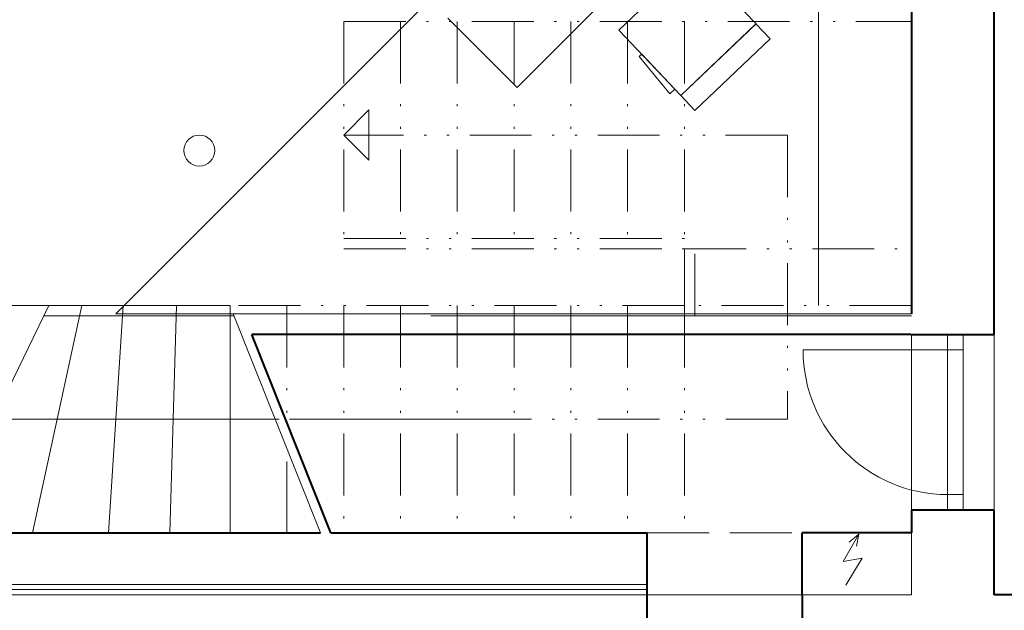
# Model space of a CAD drawing. Header units: metres. Extents: x -115250 to 1551995, y -140807 to 374743.
# Tile 76 of 205: x 112207 to 116976, y 69884 to 72742. Entities that reach past the tile are written whole.
import ezdxf

# ---------------------------------------------------------------- set-up
doc = ezdxf.new("R2010")
doc.units = ezdxf.units.M
doc.header["$LTSCALE"] = 100
doc.linetypes.add('0101aČÁRKOVANÁ', pattern=[4, 3, -1])
doc.linetypes.add('0103aDVOJČERCHOVANÁ', pattern=[6.2, 3, -1, 0.1, -1, 0.1, -1])
for name, color, linetype, lineweight in [('010-tenka', 10, 'Continuous', 15), ('910-dvere', 7, 'Continuous', 15), ('910-okno nad rovinou řezu', 7, '0101aČÁRKOVANÁ', 15), ('910-tenka', 4, 'Continuous', 15), ('910-tlusta', 6, 'Continuous', 40)]:
    doc.layers.add(name, color=color, linetype=linetype, lineweight=lineweight)
doc.layers.add('910-srafa', color=8, linetype='Continuous', lineweight=9, transparency=0.5)

msp = doc.modelspace()

# ---------------------------------------------------------------- linework, layer by layer
at = {"layer": '010-tenka', "color": 0, "flags": 128}
msp.add_lwpolyline([(113463.2, 70809.3), (112080.4, 70809.3)], dxfattribs=at)
at = {"layer": '910-dvere', "color": 0, "linetype": 'Continuous'}
for p, q in [((116526.7, 70369.3), (116526.7, 71219.3)), ((116701.7, 71219.3), (116701.7, 70369.3)), ((116776.7, 70369.3), (116776.7, 71219.3)), ((116926.7, 70369.3), (116926.7, 71219.3)), ((116776.7, 71144.3), (116001.7, 71144.3)), ((116701.7, 70444.3), (116776.7, 70444.3)), ((116526.7, 70259.3), (116526.7, 69959.3)), ((116195.9, 70119.9), (116271.2, 70253.1)), ((116271.2, 70253.1), (116224.3, 70213.7)), ((116271.2, 70253.1), (116260.8, 70194.2)), ((116288.4, 70137.1), (116195.9, 70119.9)), ((116208.5, 70005.5), (116288.4, 70137.1)), ((115246.7, 69984.3), (109751.7, 69984.3)), ((115246.7, 70009.3), (109776.7, 70009.3)), ((115996.7, 69959.3), (115246.7, 69959.3))]:
    msp.add_line(p, q, dxfattribs=at)
msp.add_arc((116701.7, 71144.3), 700, 180.0007, 269.9983, dxfattribs=at)
at = {"layer": '910-okno nad rovinou řezu'}
msp.add_line((115246.7, 70259.3), (115996.7, 70259.3), dxfattribs=at)
at = {"layer": '910-srafa'}
for p, q in [((114616.8, 72414.6), (116011.5, 73809.3)), ((116076.7, 73809.3), (116076.7, 71359.3)), ((115109, 72692.2), (115474.1, 73038.8)), ((115474.1, 73038.8), (115773.9, 72723)), ((115408.9, 72376.4), (115109, 72692.2)), ((115773.9, 72723), (115408.9, 72376.4)), ((115773.6, 72722.7), (115408.9, 72376.4)), ((115842.5, 72650.1), (115773.6, 72722.7)), ((115477.8, 72303.8), (115842.5, 72650.1)), ((115208, 72564.3), (115220.1, 72575.8)), ((115208, 72564.3), (115220.1, 72575.8)), ((115356.7, 72383.6), (115208, 72564.3)), ((115356.7, 72383.6), (115208, 72564.3)), ((115220.1, 72575.8), (115380.8, 72406.5)), ((115220.1, 72575.8), (115380.8, 72406.5)), ((115380.8, 72406.5), (115356.7, 72383.6)), ((115408.9, 72376.4), (115477.8, 72303.8))]:
    msp.add_line(p, q, dxfattribs=at)
at = {"layer": '910-srafa', "flags": 128}
msp.add_lwpolyline([(116526.7, 71319.4), (112673.2, 71319.4), (115764.5, 74409.3), (116526.7, 74409.3)], close=True, dxfattribs=at)
msp.add_lwpolyline([(114280.9, 72750.5), (114616.8, 72414.6)], dxfattribs=at)
at = {"layer": '910-tenka', "color": 0, "linetype": '0103aDVOJČERCHOVANÁ'}
for p, q in [((113776.7, 72734.3), (113776.7, 71634.3)), ((114051.7, 72734.3), (114051.7, 71634.3)), ((114326.7, 72734.3), (114326.7, 71634.3)), ((114601.7, 72734.3), (114601.7, 71634.3)), ((114876.7, 72734.3), (114876.7, 71634.3)), ((115151.7, 72734.3), (115151.7, 71634.3)), ((115426.7, 72734.3), (115426.7, 71634.3)), ((115926.7, 72184.3), (113776.7, 72184.3)), ((115926.7, 72184.3), (115926.8, 70809.3)), ((113776.7, 71684.3), (115476.7, 71684.3)), ((115476.7, 71309.3), (115476.7, 71684.3)), ((113776.7, 71634.3), (115426.7, 71634.3)), ((115426.7, 71634.3), (116526.7, 71634.3)), ((115426.7, 71634.3), (115426.7, 71359.3)), ((115426.7, 71359.3), (113226.7, 71359.3)), ((113501.7, 71359.3), (113501.7, 70741, 0)), ((113776.7, 71359.3), (113776.7, 70259.3)), ((114051.7, 71359.3), (114051.7, 70259.3)), ((114326.7, 71359.3), (114326.7, 70259.3)), ((114601.7, 71359.3), (114601.7, 70259.3)), ((114876.7, 71359.3), (114876.7, 70259.3)), ((115151.7, 71359.3), (115151.7, 70259.3)), ((116526.7, 71359.3), (115426.7, 71359.3)), ((115426.7, 71359.3), (115426.7, 70259.3))]:
    msp.add_line(p, q, dxfattribs=at)
at = {"layer": '910-tenka', "color": 0, "linetype": 'Continuous'}
for p, q in [((113776.7, 72184.3), (113898.1, 72305.7)), ((113898.1, 72305.7), (113898.1, 72062.9)), ((113776.7, 72184.3), (113898.1, 72062.9)), ((113226.7, 71359.2), (110026.7, 71359.2)), ((112347.5, 71359.2), (111813.2, 70259.3)), ((112507.1, 71359.2), (112268.4, 70259.3)), ((112707.7, 71359.2), (112636.7, 70259.3)), ((112966.7, 71359.2), (112933.7, 70259.3)), ((113226.7, 71359.3), (113226.7, 70259.3)), ((112323.3, 71309.3), (113245.2, 71309.3)), ((114198.3, 71309.3), (115476.7, 71309.3)), ((114248.3, 71309.3), (116526.7, 71309.3)), ((113426.8, 70809.3), (112626.7, 70809.3)), ((114398.5, 70809.3), (113513.2, 70809.3)), ((113501.7, 70603.6), (113501.7, 70259.3)), ((115246.7, 69959.3), (110626.7, 69959.3))]:
    msp.add_line(p, q, dxfattribs=at)
at = {"layer": '910-tenka'}
for p, q in [((113663.4, 70259.3), (113241.2, 71319.4)), ((113241.2, 71319.4), (116524.4, 71319.4)), ((115246.7, 70259.3), (115146.7, 70259.3)), ((116526.7, 69959.3), (115996.7, 69959.3))]:
    msp.add_line(p, q, dxfattribs=at)
at = {"layer": '910-tenka', "color": 0, "linetype": '0103aDVOJČERCHOVANÁ', "flags": 128}
for points in [[(113776.7, 72734.3), (116526.7, 72734.3)], [(115926.8, 70809.3), (114398.5, 70809.3)]]:
    msp.add_lwpolyline(points, dxfattribs=at)
at = {"layer": '910-tenka', "color": 0, "linetype": 'Continuous', "flags": 128}
msp.add_lwpolyline([(113226.7, 71359.2), (112347.5, 71359.2)], dxfattribs=at)
at = {"layer": '910-tenka'}
msp.add_circle((113077.1, 72109.3), 75, dxfattribs=at)
at = {"layer": '910-tlusta'}
for p, q in [((116526.7, 74409.3), (116526.7, 71319.4)), ((116926.7, 71219.3), (116926.7, 74409.3)), ((116524.4, 71219.4), (113331, 71219.4)), ((113713.4, 70259.3), (113331, 71219.4)), ((116526.7, 71219.3), (116926.7, 71219.3)), ((116926.7, 70369.3), (116526.7, 70369.3)), ((116526.7, 70369.3), (116526.7, 70259.3)), ((116926.7, 69959.3), (116926.7, 70369.3)), ((110026.7, 70259.3), (113663.4, 70259.3)), ((113713.4, 70259.3), (115146.7, 70259.3)), ((115146.7, 70259.3), (115246.7, 70259.3)), ((115246.7, 69959.3), (115246.7, 70259.3)), ((115996.7, 69959.3), (115996.7, 70259.3)), ((116526.7, 70259.3), (115996.7, 70259.3)), ((115246.7, 69529.3), (115246.7, 69959.3)), ((115996.7, 69959.3), (115996.7, 69529.3)), ((117176.7, 69959.3), (116926.7, 69959.3))]:
    msp.add_line(p, q, dxfattribs=at)

doc.saveas('drawing.dxf')
